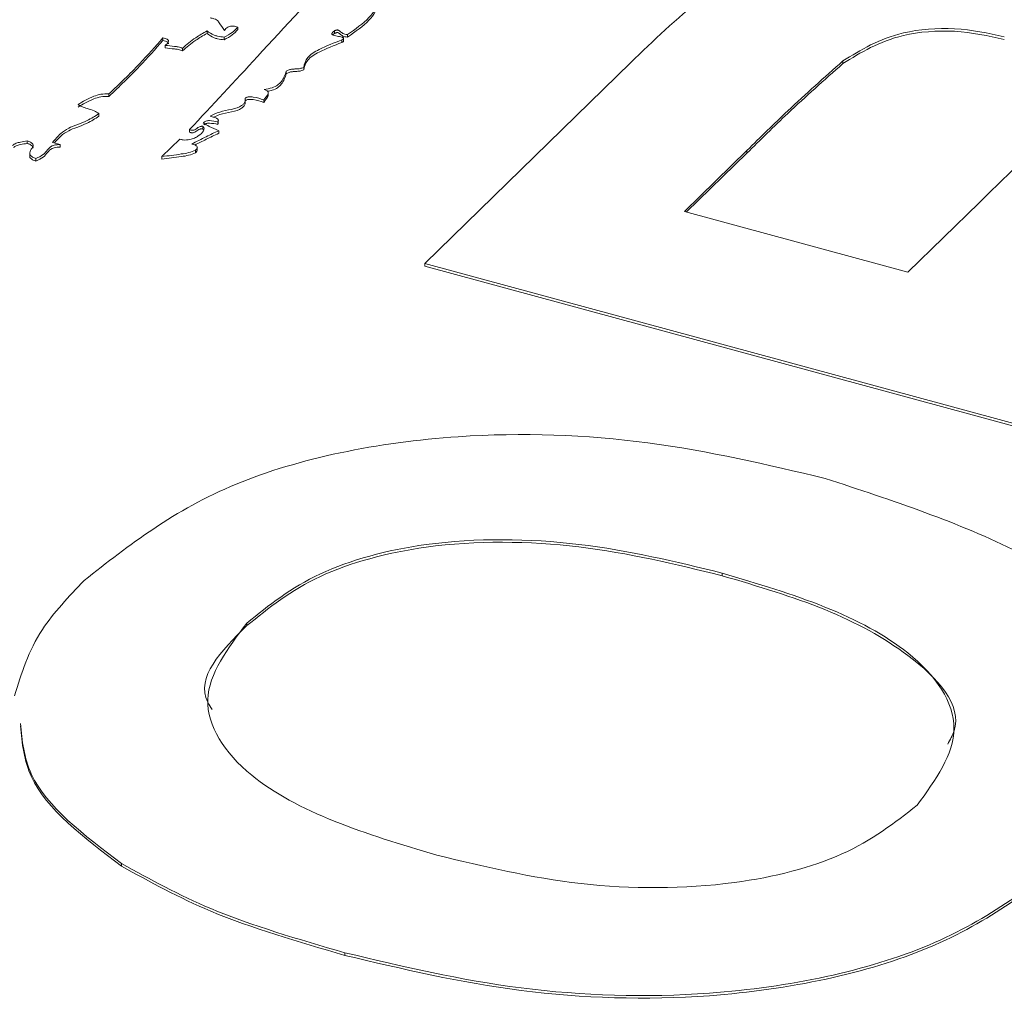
# Paper-space layout 'Sheet1' of a CAD drawing. Header units: millimetres. Extents: x 0 to 864, y 0 to 559.
# Tile 70 of 79: x 618 to 630, y 490 to 503. Entities that reach past the tile are written whole.
import ezdxf

# ---------------------------------------------------------------- set-up
doc = ezdxf.new("R2010")
doc.units = ezdxf.units.MM

psp = doc.layouts.new('Sheet1')

# ---------------------------------------------------------------- linework, layer by layer
at = {"color": 7, "linetype": 'Continuous', "lineweight": 15}
for p, q in [((620.689, 502.545), (620.689, 502.512)), ((619.741, 502.408), (619.741, 502.376)), ((620.299, 502.496), (620.299, 502.464)), ((620.515, 502.417), (620.515, 502.384)), ((621.913, 502.496), (621.913, 502.463)), ((622.008, 502.382), (622.008, 502.349)), ((622.029, 502.366), (622.029, 502.406)), ((622.079, 502.45), (622.079, 502.418)), ((619.771, 502.312), (619.771, 502.28)), ((619.988, 502.275), (619.988, 502.242)), ((621.524, 502.033), (621.524, 502.001)), ((623.058, 499.55), (625.666, 502.095)), ((628.353, 502.115), (628.353, 502.082)), ((621.303, 501.984), (621.303, 501.951)), ((619.056, 501.697), (619.056, 501.665)), ((620.784, 501.597), (620.784, 501.638)), ((621.074, 501.677), (621.074, 501.718)), ((621.018, 501.623), (621.018, 501.59)), ((618.928, 501.448), (618.928, 501.415)), ((620.248, 501.286), (620.248, 501.253)), ((620.248, 501.253), (620.257, 501.241)), ((620.436, 501.345), (620.436, 501.312)), ((620.442, 501.325), (620.442, 501.366)), ((620.078, 501.245), (620.078, 501.212)), ((620.447, 501.232), (620.447, 501.199)), ((618.023, 501.104), (618.023, 501.071)), ((618.441, 501.055), (618.342, 501.083)), ((618.441, 501.055), (618.441, 501.023)), ((619.955, 501.125), (619.728, 500.903)), ((620.176, 500.983), (620.176, 501.024)), ((618.053, 500.95), (618.053, 500.909)), ((618.132, 500.878), (618.132, 500.845)), ((619.728, 500.903), (619.728, 500.87)), ((620.152, 500.984), (620.152, 500.952)), ((627.137, 500.98), (626.347, 500.209)), ((627.137, 500.947), (626.373, 500.202)), ((627.137, 500.98), (627.137, 500.947)), ((629.178, 499.44), (630.079, 500.319)), ((626.347, 500.209), (629.178, 499.44)), ((623.058, 499.55), (623.058, 499.517)), ((635.324, 496.216), (623.058, 499.55)), ((635.324, 496.184), (623.058, 499.517)), ((626.826, 495.627), (626.826, 495.594)), ((620.803, 494.994), (620.803, 494.961)), ((619.217, 491.946), (619.217, 491.914)), ((622.046, 490.817), (622.046, 490.784))]:
    psp.add_line(p, q, dxfattribs=at)
for points, knots in [([(625.666, 502.095), (625.952, 502.372), (626.524, 502.925), (627.687, 503.687), (629.208, 503.949), (630.443, 503.923), (631.007, 503.796), (631.289, 503.733)], [0, 0, 0, 0, 0.25125, 0.50076, 0.749357, 0.874646, 1, 1, 1, 1]), ([(621.999, 503.326), (621.646, 502.94), (621.009, 502.246), (620.365, 501.553), (620.078, 501.245)], [0, 0, 0, 0, 0.555071, 1, 1, 1, 1]), ([(622.079, 502.45), (622.178, 502.519), (622.32, 502.618), (622.42, 502.744), (622.441, 502.803), (622.435, 502.826), (622.432, 502.836)], [0, 0, 0, 0, 0.586302, 0.843365, 0.92726, 1, 1, 1, 1]), ([(622.079, 502.418), (622.179, 502.487), (622.322, 502.585), (622.418, 502.711), (622.44, 502.762), (622.437, 502.776), (622.436, 502.778)], [0, 0, 0, 0, 0.623825, 0.89734, 0.986605, 1, 1, 1, 1]), ([(620.519, 502.503), (620.496, 502.535), (620.464, 502.579), (620.432, 502.633), (620.386, 502.653), (620.357, 502.658), (620.34, 502.66)], [0, 0, 0, 0, 0.53027, 0.749498, 0.862217, 1, 1, 1, 1]), ([(620.515, 502.417), (620.552, 502.436), (620.624, 502.474), (620.668, 502.521), (620.689, 502.545)], [0, 0, 0, 0, 0.514772, 1, 1, 1, 1]), ([(620.515, 502.384), (620.552, 502.404), (620.624, 502.441), (620.668, 502.489), (620.689, 502.512)], [0, 0, 0, 0, 0.514772, 1, 1, 1, 1]), ([(620.689, 502.545), (620.679, 502.548), (620.662, 502.553), (620.634, 502.557), (620.609, 502.557), (620.583, 502.552), (620.559, 502.541), (620.537, 502.524), (620.525, 502.511), (620.519, 502.503)], [0, 0, 0, 0, 0.148284, 0.270227, 0.376064, 0.477781, 0.62455, 0.797187, 1, 1, 1, 1]), ([(621.913, 502.496), (621.917, 502.498), (621.925, 502.502), (621.936, 502.506), (621.945, 502.507), (621.951, 502.508), (621.961, 502.506), (621.972, 502.501), (621.985, 502.491), (621.999, 502.477), (622.019, 502.463), (622.045, 502.453), (622.067, 502.451), (622.079, 502.45)], [0, 0, 0, 0, 0.083717, 0.145925, 0.178526, 0.206705, 0.233119, 0.305009, 0.395375, 0.565756, 0.703265, 0.842982, 1, 1, 1, 1]), ([(630.398, 502.422), (630.193, 502.466), (629.784, 502.555), (628.954, 502.486), (628.581, 502.256), (628.353, 502.115)], [0, 0, 0, 0, 0.28117, 0.560957, 1, 1, 1, 1]), ([(630.398, 502.389), (630.193, 502.434), (629.784, 502.523), (628.954, 502.453), (628.581, 502.223), (628.353, 502.082)], [0, 0, 0, 0, 0.28117, 0.560957, 1, 1, 1, 1]), ([(619.056, 501.697), (619.189, 501.824), (619.433, 502.057), (619.645, 502.298), (619.741, 502.408)], [0, 0, 0, 0, 0.544335, 1, 1, 1, 1]), ([(619.056, 501.665), (619.189, 501.792), (619.433, 502.025), (619.645, 502.266), (619.741, 502.376)], [0, 0, 0, 0, 0.544335, 1, 1, 1, 1]), ([(619.741, 502.408), (619.752, 502.406), (619.77, 502.401), (619.793, 502.392), (619.807, 502.381), (619.813, 502.367), (619.809, 502.351), (619.794, 502.331), (619.779, 502.319), (619.771, 502.312)], [0, 0, 0, 0, 0.147309, 0.268994, 0.374886, 0.476632, 0.623287, 0.796077, 1, 1, 1, 1]), ([(619.741, 502.376), (619.752, 502.373), (619.77, 502.369), (619.793, 502.359), (619.806, 502.348), (619.812, 502.339), (619.811, 502.334), (619.811, 502.333)], [0, 0, 0, 0, 0.289406, 0.528471, 0.736509, 0.936401, 1, 1, 1, 1]), ([(619.988, 502.275), (620.041, 502.321), (620.13, 502.401), (620.25, 502.468), (620.299, 502.496)], [0, 0, 0, 0, 0.585521, 1, 1, 1, 1]), ([(619.988, 502.242), (620.041, 502.289), (620.13, 502.368), (620.25, 502.436), (620.299, 502.464)], [0, 0, 0, 0, 0.585521, 1, 1, 1, 1]), ([(620.299, 502.496), (620.327, 502.476), (620.363, 502.449), (620.444, 502.425), (620.487, 502.42), (620.515, 502.417)], [0, 0, 0, 0, 0.514587, 0.689682, 1, 1, 1, 1]), ([(620.299, 502.464), (620.327, 502.444), (620.363, 502.416), (620.444, 502.392), (620.487, 502.387), (620.515, 502.384)], [0, 0, 0, 0, 0.514587, 0.689682, 1, 1, 1, 1]), ([(621.524, 502.033), (621.533, 502.076), (621.552, 502.163), (621.744, 502.281), (621.909, 502.344), (622.008, 502.382)], [0, 0, 0, 0, 0.28528, 0.572058, 1, 1, 1, 1]), ([(622.008, 502.382), (622.012, 502.384), (622.019, 502.388), (622.026, 502.395), (622.029, 502.4), (622.029, 502.406), (622.024, 502.411), (622.016, 502.414), (621.992, 502.422), (621.955, 502.427), (621.913, 502.435), (621.888, 502.445), (621.881, 502.454), (621.88, 502.461), (621.883, 502.47), (621.893, 502.482), (621.906, 502.491), (621.913, 502.496)], [0, 0, 0, 0, 0.055215, 0.09856, 0.132756, 0.164656, 0.195074, 0.228236, 0.265891, 0.451692, 0.57921, 0.687949, 0.722978, 0.760877, 0.804778, 0.888155, 1, 1, 1, 1]), ([(621.892, 502.446), (621.892, 502.446), (621.897, 502.453), (621.905, 502.458), (621.913, 502.463)], [0, 0, 0, 0, 0.09102, 1, 1, 1, 1]), ([(621.913, 502.463), (621.917, 502.465), (621.925, 502.469), (621.936, 502.473), (621.945, 502.475), (621.951, 502.475), (621.961, 502.474), (621.972, 502.469), (621.985, 502.458), (621.999, 502.444), (622.019, 502.431), (622.045, 502.42), (622.067, 502.419), (622.079, 502.418)], [0, 0, 0, 0, 0.083717, 0.145925, 0.178526, 0.206705, 0.233119, 0.305009, 0.395375, 0.565756, 0.703265, 0.842982, 1, 1, 1, 1]), ([(619.771, 502.312), (619.809, 502.308), (619.864, 502.303), (619.941, 502.294), (619.971, 502.282), (619.988, 502.275)], [0, 0, 0, 0, 0.51199, 0.721013, 1, 1, 1, 1]), ([(619.771, 502.28), (619.809, 502.276), (619.864, 502.27), (619.941, 502.262), (619.971, 502.249), (619.988, 502.242)], [0, 0, 0, 0, 0.51199, 0.721013, 1, 1, 1, 1]), ([(621.524, 502.001), (621.533, 502.044), (621.552, 502.13), (621.744, 502.248), (621.909, 502.311), (622.008, 502.349)], [0, 0, 0, 0, 0.28528, 0.572058, 1, 1, 1, 1]), ([(622.008, 502.349), (622.012, 502.351), (622.019, 502.356), (622.026, 502.362), (622.029, 502.367), (622.029, 502.369), (622.029, 502.37)], [0, 0, 0, 0, 0.387497, 0.691685, 0.931672, 1, 1, 1, 1]), ([(621.303, 501.984), (621.314, 501.991), (621.334, 502.004), (621.38, 502.012), (621.427, 502.015), (621.479, 502.017), (621.509, 502.028), (621.524, 502.033)], [0, 0, 0, 0, 0.206137, 0.38648, 0.568381, 0.782329, 1, 1, 1, 1]), ([(621.303, 501.951), (621.314, 501.958), (621.334, 501.972), (621.38, 501.98), (621.427, 501.983), (621.479, 501.985), (621.509, 501.995), (621.524, 502.001)], [0, 0, 0, 0, 0.206137, 0.38648, 0.568381, 0.782329, 1, 1, 1, 1]), ([(628.353, 502.115), (628.118, 501.905), (627.698, 501.531), (627.308, 501.148), (627.137, 500.98)], [0, 0, 0, 0, 0.55995, 1, 1, 1, 1]), ([(628.353, 502.082), (628.118, 501.873), (627.698, 501.499), (627.308, 501.116), (627.137, 500.947)], [0, 0, 0, 0, 0.55995, 1, 1, 1, 1]), ([(621.024, 501.753), (621.058, 501.76), (621.123, 501.771), (621.197, 501.808), (621.268, 501.878), (621.288, 501.939), (621.303, 501.984)], [0, 0, 0, 0, 0.192823, 0.361722, 0.53202, 1, 1, 1, 1]), ([(621.068, 501.731), (621.087, 501.734), (621.136, 501.744), (621.197, 501.775), (621.268, 501.845), (621.288, 501.906), (621.303, 501.951)], [0, 0, 0, 0, 0.118218, 0.302728, 0.488766, 1, 1, 1, 1]), ([(621.018, 501.623), (621.038, 501.647), (621.063, 501.676), (621.075, 501.712), (621.072, 501.727), (621.061, 501.738), (621.045, 501.747), (621.032, 501.751), (621.024, 501.753)], [0, 0, 0, 0, 0.53326, 0.650511, 0.757983, 0.829647, 0.907996, 1, 1, 1, 1]), ([(618.665, 501.564), (618.728, 501.601), (618.812, 501.65), (618.953, 501.698), (619.022, 501.698), (619.056, 501.697)], [0, 0, 0, 0, 0.58477, 0.793285, 1, 1, 1, 1]), ([(618.665, 501.531), (618.728, 501.568), (618.812, 501.618), (618.953, 501.665), (619.022, 501.665), (619.056, 501.665)], [0, 0, 0, 0, 0.58477, 0.793285, 1, 1, 1, 1]), ([(620.337, 501.414), (620.376, 501.434), (620.454, 501.475), (620.61, 501.498), (620.722, 501.533), (620.767, 501.574), (620.784, 501.607), (620.784, 501.63), (620.784, 501.643)], [0, 0, 0, 0, 0.2410634, 0.4854469, 0.7158746, 0.7968239, 0.8889141, 1, 1, 1, 1]), ([(620.784, 501.643), (620.788, 501.646), (620.795, 501.652), (620.811, 501.658), (620.831, 501.662), (620.857, 501.662), (620.924, 501.652), (620.976, 501.636), (621.018, 501.623)], [0, 0, 0, 0, 0.081991, 0.152774, 0.21931, 0.323018, 0.43998, 1, 1, 1, 1]), ([(620.784, 501.61), (620.788, 501.614), (620.795, 501.619), (620.811, 501.626), (620.831, 501.629), (620.857, 501.629), (620.924, 501.62), (620.976, 501.603), (621.018, 501.59)], [0, 0, 0, 0, 0.081991, 0.152774, 0.21931, 0.323018, 0.43998, 1, 1, 1, 1]), ([(621.018, 501.59), (621.037, 501.614), (621.059, 501.643), (621.075, 501.675), (621.074, 501.681), (621.074, 501.681)], [0, 0, 0, 0, 0.808965, 0.986837, 1, 1, 1, 1]), ([(618.928, 501.448), (618.91, 501.46), (618.87, 501.487), (618.789, 501.511), (618.715, 501.535), (618.681, 501.555), (618.665, 501.564)], [0, 0, 0, 0, 0.2578121, 0.5589195, 0.7936854, 1, 1, 1, 1]), ([(620.385, 501.403), (620.409, 501.415), (620.473, 501.447), (620.611, 501.465), (620.722, 501.501), (620.767, 501.542), (620.784, 501.574), (620.784, 501.597), (620.784, 501.61)], [0, 0, 0, 0, 0.162461, 0.432155, 0.686448, 0.775781, 0.877409, 1, 1, 1, 1]), ([(618.342, 501.083), (618.373, 501.121), (618.427, 501.186), (618.536, 501.262), (618.657, 501.311), (618.801, 501.363), (618.882, 501.417), (618.928, 501.448)], [0, 0, 0, 0, 0.26152, 0.438061, 0.580004, 0.75628, 1, 1, 1, 1]), ([(618.366, 501.076), (618.391, 501.106), (618.437, 501.162), (618.536, 501.229), (618.657, 501.278), (618.801, 501.33), (618.882, 501.384), (618.928, 501.415)], [0, 0, 0, 0, 0.214294, 0.402125, 0.553145, 0.740694, 1, 1, 1, 1]), ([(620.436, 501.345), (620.438, 501.349), (620.443, 501.356), (620.443, 501.367), (620.437, 501.377), (620.421, 501.39), (620.388, 501.404), (620.355, 501.41), (620.337, 501.414)], [0, 0, 0, 0, 0.119844, 0.228206, 0.332863, 0.441316, 0.689963, 1, 1, 1, 1]), ([(620.248, 501.286), (620.252, 501.281), (620.262, 501.27), (620.262, 501.251), (620.248, 501.214), (620.206, 501.173), (620.142, 501.137), (620.09, 501.12), (620.04, 501.113), (619.995, 501.114), (619.969, 501.121), (619.955, 501.125)], [0, 0, 0, 0, 0.060575, 0.130149, 0.209518, 0.482759, 0.622063, 0.751667, 0.832576, 0.912852, 1, 1, 1, 1]), ([(620.078, 501.245), (620.083, 501.243), (620.092, 501.24), (620.106, 501.237), (620.119, 501.237), (620.139, 501.24), (620.161, 501.253), (620.183, 501.27), (620.204, 501.283), (620.223, 501.287), (620.236, 501.288), (620.244, 501.287), (620.248, 501.286)], [0, 0, 0, 0, 0.082542, 0.14909, 0.206304, 0.260744, 0.440269, 0.643783, 0.827752, 0.882429, 0.937827, 1, 1, 1, 1]), ([(620.078, 501.212), (620.083, 501.21), (620.092, 501.207), (620.106, 501.205), (620.119, 501.205), (620.139, 501.208), (620.161, 501.22), (620.183, 501.237), (620.204, 501.25), (620.223, 501.255), (620.236, 501.255), (620.244, 501.254), (620.248, 501.253)], [0, 0, 0, 0, 0.082542, 0.14909, 0.206304, 0.260744, 0.440269, 0.643783, 0.827752, 0.882429, 0.937827, 1, 1, 1, 1]), ([(620.251, 501.33), (620.255, 501.335), (620.263, 501.344), (620.283, 501.354), (620.307, 501.359), (620.359, 501.36), (620.401, 501.352), (620.436, 501.345)], [0, 0, 0, 0, 0.151628, 0.272225, 0.380926, 0.492219, 1, 1, 1, 1]), ([(620.447, 501.232), (620.406, 501.249), (620.335, 501.279), (620.276, 501.315), (620.251, 501.33)], [0, 0, 0, 0, 0.575763, 1, 1, 1, 1]), ([(620.26, 501.306), (620.262, 501.308), (620.268, 501.314), (620.284, 501.322), (620.307, 501.326), (620.359, 501.327), (620.401, 501.319), (620.436, 501.312)], [0, 0, 0, 0, 0.064668, 0.197626, 0.317469, 0.44017, 1, 1, 1, 1]), ([(620.436, 501.312), (620.438, 501.316), (620.442, 501.322), (620.442, 501.327), (620.442, 501.329)], [0, 0, 0, 0, 0.685596, 1, 1, 1, 1]), ([(630.079, 500.319), (630.267, 500.501), (630.602, 500.825), (630.902, 501.157), (631.034, 501.304)], [0, 0, 0, 0, 0.560048, 1, 1, 1, 1]), ([(620.105, 501.063), (620.166, 501.094), (620.279, 501.151), (620.394, 501.207), (620.447, 501.232)], [0, 0, 0, 0, 0.543525, 1, 1, 1, 1]), ([(620.145, 501.05), (620.193, 501.074), (620.292, 501.125), (620.394, 501.174), (620.447, 501.199)], [0, 0, 0, 0, 0.482085, 1, 1, 1, 1]), ([(617.837, 501.045), (617.851, 501.055), (617.877, 501.074), (617.946, 501.09), (617.994, 501.099), (618.023, 501.104)], [0, 0, 0, 0, 0.312765, 0.58349, 1, 1, 1, 1]), ([(617.848, 501.019), (617.859, 501.027), (617.881, 501.043), (617.946, 501.058), (617.994, 501.066), (618.023, 501.071)], [0, 0, 0, 0, 0.256348, 0.549297, 1, 1, 1, 1]), ([(618.023, 501.104), (618.037, 501.099), (618.063, 501.089), (618.088, 501.071), (618.103, 501.039), (618.072, 500.995), (618.045, 500.95), (618.063, 500.916), (618.09, 500.895), (618.117, 500.884), (618.132, 500.878)], [0, 0, 0, 0, 0.104434, 0.186347, 0.258372, 0.481664, 0.713279, 0.792984, 0.884695, 1, 1, 1, 1]), ([(618.023, 501.071), (618.037, 501.066), (618.063, 501.057), (618.087, 501.038), (618.098, 501.023), (618.094, 501.015), (618.093, 501.014)], [0, 0, 0, 0, 0.373214, 0.665949, 0.923341, 1, 1, 1, 1]), ([(618.132, 500.878), (618.166, 500.894), (618.232, 500.926), (618.274, 500.987), (618.315, 501.031), (618.364, 501.049), (618.401, 501.056), (618.427, 501.056), (618.441, 501.055)], [0, 0, 0, 0, 0.279153, 0.541802, 0.768412, 0.838113, 0.912503, 1, 1, 1, 1]), ([(618.132, 500.845), (618.166, 500.861), (618.232, 500.893), (618.274, 500.954), (618.315, 500.998), (618.364, 501.017), (618.401, 501.023), (618.427, 501.023), (618.441, 501.023)], [0, 0, 0, 0, 0.279153, 0.541802, 0.768412, 0.838113, 0.912503, 1, 1, 1, 1]), ([(620.152, 500.984), (620.159, 500.99), (620.172, 501.002), (620.179, 501.02), (620.172, 501.035), (620.156, 501.047), (620.133, 501.056), (620.115, 501.06), (620.105, 501.063)], [0, 0, 0, 0, 0.217209, 0.394216, 0.55181, 0.680656, 0.827209, 1, 1, 1, 1]), ([(618.056, 500.912), (618.055, 500.91), (618.051, 500.9), (618.064, 500.883), (618.089, 500.862), (618.117, 500.851), (618.132, 500.845)], [0, 0, 0, 0, 0.101184, 0.351045, 0.638542, 1, 1, 1, 1]), ([(619.728, 500.903), (619.809, 500.914), (619.923, 500.929), (620.071, 500.951), (620.125, 500.973), (620.152, 500.984)], [0, 0, 0, 0, 0.55309, 0.771073, 1, 1, 1, 1]), ([(619.728, 500.87), (619.809, 500.881), (619.923, 500.896), (620.071, 500.918), (620.125, 500.94), (620.152, 500.952)], [0, 0, 0, 0, 0.55309, 0.771073, 1, 1, 1, 1]), ([(620.152, 500.952), (620.16, 500.958), (620.172, 500.969), (620.175, 500.982), (620.176, 500.987)], [0, 0, 0, 0, 0.55979, 1, 1, 1, 1]), ([(618.743, 495.534), (619.312, 495.981), (620.448, 496.874), (623.254, 497.448), (625.927, 497.349), (627.395, 497), (628.13, 496.826)], [0, 0, 0, 0, 0.279827, 0.558639, 0.778988, 1, 1, 1, 1]), ([(628.13, 496.826), (628.979, 496.547), (630.674, 495.992), (632.026, 494.995), (632.049, 494.422), (632.051, 494.369)], [0, 0, 0, 0, 0.477597, 0.952399, 1, 1, 1, 1]), ([(626.826, 495.627), (626.235, 495.771), (625.059, 496.057), (623.177, 496.082), (621.637, 495.664), (621.081, 495.217), (620.803, 494.994)], [0, 0, 0, 0, 0.281096, 0.560008, 0.779703, 1, 1, 1, 1]), ([(626.826, 495.594), (626.235, 495.738), (625.059, 496.025), (623.177, 496.049), (621.637, 495.631), (621.081, 495.185), (620.803, 494.961)], [0, 0, 0, 0, 0.281096, 0.560008, 0.779703, 1, 1, 1, 1]), ([(617.86, 494.072), (617.949, 494.357), (618.107, 494.867), (618.549, 495.33), (618.743, 495.534)], [0, 0, 0, 0, 0.559564, 1, 1, 1, 1]), ([(629.295, 492.686), (629.527, 493.007), (629.992, 493.65), (629.351, 494.599), (628.167, 495.227), (627.273, 495.493), (626.826, 495.627)], [0, 0, 0, 0, 0.279011, 0.557806, 0.778605, 1, 1, 1, 1]), ([(629.681, 493.46), (629.712, 493.515), (629.922, 493.894), (629.313, 494.568), (628.176, 495.194), (627.276, 495.46), (626.826, 495.594)], [0, 0, 0, 0, 0.0623682, 0.4249354, 0.7120805, 1, 1, 1, 1]), ([(620.803, 494.961), (620.478, 494.636), (620.123, 494.281), (620.343, 493.93), (620.363, 493.9)], [0, 0, 0, 0, 0.91314, 1, 1, 1, 1]), ([(620.803, 494.994), (620.562, 494.674), (620.081, 494.036), (620.686, 493.081), (621.872, 492.454), (622.763, 492.187), (623.209, 492.054)], [0, 0, 0, 0, 0.27929, 0.557923, 0.778652, 1, 1, 1, 1]), ([(619.217, 491.946), (618.74, 492.308), (618.021, 492.855), (617.957, 493.504), (617.936, 493.723)], [0, 0, 0, 0, 0.662007, 1, 1, 1, 1]), ([(619.217, 491.914), (618.74, 492.276), (618.021, 492.822), (617.957, 493.471), (617.936, 493.691)], [0, 0, 0, 0, 0.6620075, 1, 1, 1, 1]), ([(623.209, 492.054), (623.805, 491.91), (624.991, 491.624), (626.875, 491.621), (628.437, 492.018), (629.009, 492.463), (629.295, 492.686)], [0, 0, 0, 0, 0.281012, 0.560127, 0.779945, 1, 1, 1, 1]), ([(631.341, 492.133), (630.781, 491.688), (629.661, 490.799), (626.891, 490.214), (624.234, 490.299), (622.776, 490.644), (622.046, 490.817)], [0, 0, 0, 0, 0.279941, 0.558713, 0.779049, 1, 1, 1, 1]), ([(631.341, 492.1), (630.781, 491.655), (629.661, 490.767), (626.891, 490.182), (624.234, 490.267), (622.776, 490.611), (622.046, 490.784)], [0, 0, 0, 0, 0.279941, 0.558713, 0.779049, 1, 1, 1, 1]), ([(622.046, 490.817), (621.456, 490.988), (620.404, 491.294), (619.579, 491.747), (619.217, 491.946)], [0, 0, 0, 0, 0.560171, 1, 1, 1, 1]), ([(622.046, 490.784), (621.456, 490.955), (620.404, 491.261), (619.579, 491.714), (619.217, 491.914)], [0, 0, 0, 0, 0.560171, 1, 1, 1, 1])]:
    psp.add_open_spline(points, degree=3, knots=knots, dxfattribs=at)

doc.saveas('drawing.dxf')
